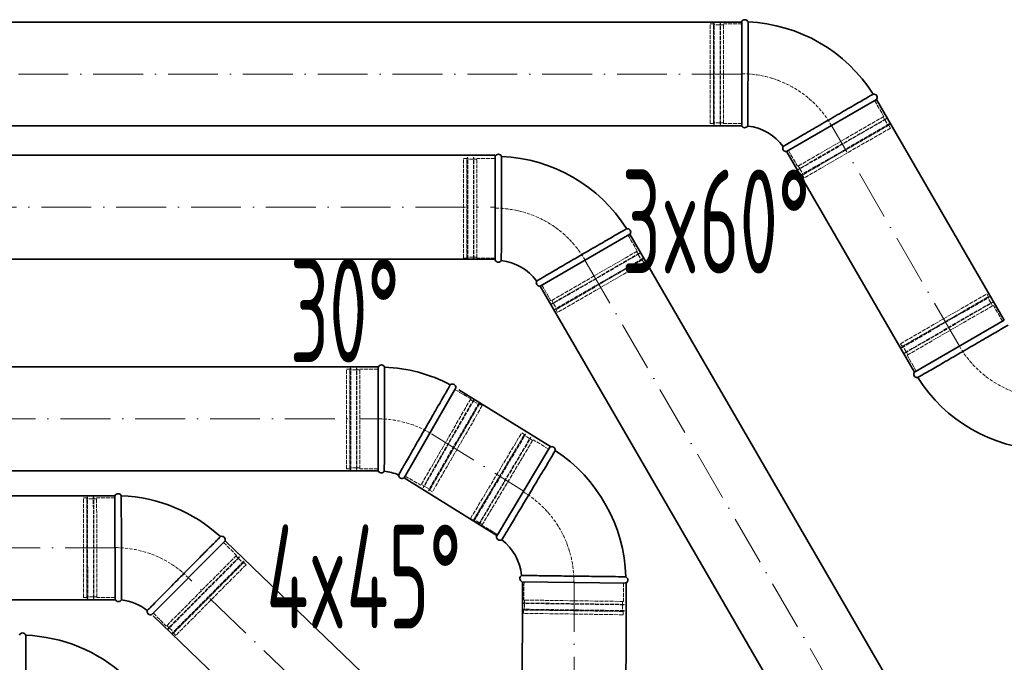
# Model space of a CAD drawing. Header units: millimetres. Extents: x -118717 to 8962, y 22910 to 145283.
# Tile 149 of 193: x -30493 to -29307, y 69663 to 70437. Entities that reach past the tile are written whole.
import ezdxf

# ---------------------------------------------------------------- set-up
doc = ezdxf.new("R2010")
doc.units = ezdxf.units.MM
doc.linetypes.add('ACAD_ISO02W100', pattern=[15, 12, -3])
doc.linetypes.add('ACAD_ISO10W100', pattern=[18, 12, -3, 0, -3])
for name, color, linetype, lineweight in [('VZT_01 SUP (PŘÍVOD) - OBRYS', 5, 'Continuous', 35), ('VZT_02 SUP (PŘÍVOD) - OSA', 5, 'ACAD_ISO10W100', 5), ('VZT_05 ETA (ODVOD) - OBRYS', 6, 'Continuous', 35), ('VZT_06 ETA (ODVOD) - OSA', 6, 'ACAD_ISO10W100', 5), ('VZT_60_KOTY - DIMENZE', 7, 'Continuous', 5)]:
    doc.layers.add(name, color=color, linetype=linetype, lineweight=lineweight)
doc.layers.add('VZT_03 SUP (PŘÍVOD) - NETISK', color=8, linetype='ACAD_ISO02W100', lineweight=5, plot=False)
doc.layers.add('VZT_07 ETA (ODVOD) - NETISK', color=8, linetype='ACAD_ISO02W100', lineweight=5, plot=False)
doc.styles.add('EVORA_125', font='isocp.shx', dxfattribs={"width": 0.6, "height": 125})

msp = doc.modelspace()

# ---------------------------------------------------------------- linework, layer by layer
at = {"layer": 'VZT_01 SUP (PŘÍVOD) - OBRYS'}
for p, q in [((-29920.3, 70147.6), (-29920.3, 70272.6)), ((-29757.9, 70178.8), (-29866.1, 70116.3)), ((-30061.2, 69893.9), (-30061.2, 70018.9)), ((-29967.4, 69993.7), (-30029.9, 69885.5)), ((-29918.5, 69814.9), (-29854.4, 69922.3)), ((-29763, 69758.6), (-29888, 69760.4))]:
    msp.add_line(p, q, dxfattribs=at)
for points in [[(-29920.3, 70273.8), (-30917.1, 70273.8)], [(-29339.1, 69456.1), (-29758, 70179)], [(-29920.3, 70148.8), (-30917.1, 70148.8)], [(-29447.2, 69393.5), (-29866.1, 70116.3)], [(-30061.2, 70018.9), (-30713.9, 70018.9)], [(-29852.3, 69922.2), (-29964, 69991.6)], [(-30061.2, 69893.9), (-30713.9, 69893.9)], [(-29918.2, 69816), (-30029.9, 69885.4)], [(-29888.8, 69172.3), (-29887.5, 69760.3)], [(-29763.8, 69172), (-29762.5, 69760)]]:
    msp.add_lwpolyline(points, dxfattribs=at)
for centre, radius, start, end in [((-29916.4, 70270.9), 4.17, 21.1072, 156.5322), ((-29920.3, 70085.1), 187.5, 32.3607, 87.6393), ((-29761.2, 70181.3), 4.17, 323.4678, 98.8928), ((-29916.4, 70149.2), 4.17, 203.4678, 329.7019), ((-29920.3, 70085.1), 62.5, 36.8302, 83.1698), ((-29866.6, 70120.5), 4.17, 150.2981, 276.5322), ((-30057.3, 70017.2), 4.17, 21.1072, 156.5322), ((-30061.2, 69831.4), 187.5, 62.3607, 87.6393), ((-29971.6, 69994.2), 4.17, 353.4678, 128.8928), ((-29852, 69918.9), 4.17, 350.2793, 125.7044), ((-29950.5, 69761.3), 187.5, 1.5329, 56.8115), ((-30057.3, 69895.5), 4.17, 203.4678, 329.7019), ((-30061.2, 69831.4), 62.5, 66.8302, 83.1698), ((-30032.4, 69888.8), 4.17, 180.2981, 306.5322), ((-29914.3, 69814.4), 4.17, 172.64, 298.8741), ((-29950.5, 69761.3), 62.5, 6.0024, 52.3419), ((-29886.3, 69764.2), 4.17, 119.4703, 245.7044), ((-29764.6, 69762.4), 4.17, 292.64, 68.065)]:
    msp.add_arc(centre, radius, start, end, dxfattribs=at)
for points, knots in [([(-29912.8, 70147.1), (-29912.8, 70147.1), (-29912.8, 70148.7), (-29912.8, 70154.8), (-29912.8, 70159.3), (-29912.7, 70170.7), (-29912.7, 70177.5), (-29912.6, 70192.5), (-29912.6, 70200.6), (-29912.6, 70217), (-29912.6, 70225.1), (-29912.6, 70240.3), (-29912.6, 70247.2), (-29912.6, 70259), (-29912.6, 70263.7), (-29912.5, 70270.3), (-29912.5, 70272.1), (-29912.5, 70272.4), (-29912.5, 70272.4), (-29912.5, 70272.4)], [0, 0, 0, 0, 24.241649, 24.241649, 48.548455, 48.548455, 73.037485, 73.037485, 97.576449, 97.576449, 122.078893, 122.078893, 146.533806, 146.533806, 170.95436, 170.95436, 195.355919, 195.355919, 197.168215, 197.168215, 197.168215, 197.168215]), ([(-29870.2, 70122.5), (-29870.2, 70122.5), (-29870.2, 70122.6), (-29869.9, 70122.7), (-29869.6, 70122.9), (-29868.7, 70123.4), (-29868.1, 70123.8), (-29865.3, 70125.4), (-29862.6, 70127), (-29854.9, 70131.5), (-29849.6, 70134.6), (-29837.4, 70141.7), (-29830.6, 70145.6), (-29816.6, 70153.8), (-29809.5, 70157.9), (-29795.8, 70165.8), (-29789.3, 70169.6), (-29777.9, 70176.2), (-29773.1, 70179), (-29767, 70182.5), (-29765.1, 70183.5), (-29762.6, 70185), (-29761.9, 70185.4), (-29761.9, 70185.4)], [197.067977, 197.067977, 197.067977, 197.067977, 201.792196, 201.792196, 209.190204, 209.190204, 218.040239, 218.040239, 237.760854, 237.760854, 262.206108, 262.206108, 286.831239, 286.831239, 311.323072, 311.323072, 335.946087, 335.946087, 360.704397, 360.704397, 377.088273, 377.088273, 394.105327, 394.105327, 394.105327, 394.105327]), ([(-30053.7, 69893.4), (-30053.7, 69893.4), (-30053.7, 69894.8), (-30053.7, 69900.4), (-30053.6, 69904.7), (-30053.6, 69915.8), (-30053.6, 69922.5), (-30053.5, 69937.4), (-30053.5, 69945.4), (-30053.5, 69961.8), (-30053.5, 69969.9), (-30053.5, 69985.2), (-30053.5, 69992.3), (-30053.4, 70004.3), (-30053.4, 70009.2), (-30053.4, 70014.7), (-30053.4, 70016.2), (-30053.4, 70018.2), (-30053.4, 70018.7), (-30053.4, 70018.7)], [197.169832, 197.169832, 197.169832, 197.169832, 219.953018, 219.953018, 244.236959, 244.236959, 268.720867, 268.720867, 293.267785, 293.267785, 317.778333, 317.778333, 342.238473, 342.238473, 366.661909, 366.661909, 380.474614, 380.474614, 394.287036, 394.287036, 394.287036, 394.287036]), ([(-29974.2, 69997.5), (-29974.2, 69997.5), (-29975, 69996.1), (-29978.1, 69990.7), (-29980.3, 69986.8), (-29986, 69976.9), (-29989.4, 69971), (-29996.9, 69958), (-30000.9, 69951), (-30009, 69936.9), (-30013.1, 69929.9), (-30020.7, 69916.7), (-30024.1, 69910.6), (-30030, 69900.4), (-30032.3, 69896.3), (-30035.6, 69890.5), (-30036.5, 69889), (-30036.6, 69888.8), (-30036.6, 69888.8), (-30036.6, 69888.8)], [0, 0, 0, 0, 24.396142, 24.396142, 48.799904, 48.799904, 73.223471, 73.223471, 97.679293, 97.679293, 122.177651, 122.177651, 146.719707, 146.719707, 171.27206, 171.27206, 195.711875, 195.711875, 197.169845, 197.169845, 197.169845, 197.169845]), ([(-29912.3, 69810.7), (-29912.3, 69810.7), (-29911.5, 69812.1), (-29908.3, 69817.3), (-29906, 69821.2), (-29900.1, 69830.9), (-29896.6, 69836.8), (-29888.9, 69849.6), (-29884.7, 69856.6), (-29876.3, 69870.6), (-29872.2, 69877.6), (-29864.4, 69890.6), (-29860.8, 69896.5), (-29854.8, 69906.7), (-29852.3, 69910.7), (-29848.9, 69916.4), (-29848, 69918), (-29847.9, 69918.2), (-29847.9, 69918.2), (-29847.9, 69918.2)], [0, 0, 0, 0, 24.241649, 24.241649, 48.548455, 48.548455, 73.037485, 73.037485, 97.576449, 97.576449, 122.078893, 122.078893, 146.533806, 146.533806, 170.95436, 170.95436, 195.355919, 195.355919, 197.168215, 197.168215, 197.168215, 197.168215]), ([(-29888.3, 69767.8), (-29888.3, 69767.8), (-29888.3, 69767.8), (-29888, 69767.8), (-29887.6, 69767.8), (-29886.6, 69767.8), (-29885.8, 69767.8), (-29882.7, 69767.8), (-29879.5, 69767.7), (-29870.6, 69767.7), (-29864.4, 69767.6), (-29850.3, 69767.4), (-29842.5, 69767.3), (-29826.3, 69767.1), (-29818.1, 69767), (-29802.2, 69766.8), (-29794.7, 69766.7), (-29781.5, 69766.5), (-29776, 69766.5), (-29769, 69766.4), (-29766.8, 69766.3), (-29763.8, 69766.3), (-29763.1, 69766.3), (-29763.1, 69766.3)], [197.067977, 197.067977, 197.067977, 197.067977, 201.792196, 201.792196, 209.190204, 209.190204, 218.040239, 218.040239, 237.760854, 237.760854, 262.206108, 262.206108, 286.831239, 286.831239, 311.323072, 311.323072, 335.946087, 335.946087, 360.704397, 360.704397, 377.088273, 377.088273, 394.105327, 394.105327, 394.105327, 394.105327])]:
    msp.add_open_spline(points, degree=3, knots=knots, dxfattribs=at)
at = {"layer": 'VZT_02 SUP (PŘÍVOD) - OSA', "ltscale": 5}
for points in [[(-30917.1, 70211.3), (-29920.3, 70211.3)], [(-29812.1, 70147.7), (-29393.2, 69424.8)], [(-30713.9, 69956.4), (-30061.2, 69956.4)], [(-29997, 69938.5), (-29885.3, 69869.1)], [(-29825, 69760.2), (-29826.3, 69172.2)]]:
    msp.add_lwpolyline(points, dxfattribs=at)
at = {"layer": 'VZT_02 SUP (PŘÍVOD) - OSA', "ltscale": 0.3}
for points in [[(-29920.3, 70210.1), (-29920.3, 70210.1, -0.267949), (-29812, 70147.6, -0.267949)], [(-30061.2, 69956.4), (-30061.2, 69956.4, -0.131652), (-29998.7, 69939.6, -0.131652)], [(-29886.4, 69868.6), (-29886.4, 69868.6, -0.267949), (-29825.5, 69759.5, -0.267949)]]:
    msp.add_lwpolyline(points, format="xyb", dxfattribs=at)
at = {"layer": 'VZT_03 SUP (PŘÍVOD) - NETISK', "ltscale": 0.4}
for p, q in [((-29958.3, 70150.1), (-29958.3, 70270.1)), ((-29954.3, 70270.1), (-29958.3, 70270.1)), ((-29954.3, 70150.1), (-29954.3, 70270.1)), ((-29953.8, 70149.1), (-29953.8, 70271.1)), ((-29953.3, 70271.1), (-29953.8, 70271.1)), ((-29953.3, 70149.1), (-29953.3, 70271.1)), ((-29946.3, 70149.1), (-29946.3, 70271.1)), ((-29945.8, 70271.1), (-29946.3, 70271.1)), ((-29945.8, 70149.1), (-29945.8, 70271.1)), ((-29942.3, 70150.1), (-29942.3, 70270.1)), ((-29920.3, 70270.1), (-29942.3, 70270.1)), ((-29953.8, 70269.1), (-29954.3, 70269.1)), ((-29946.3, 70269.1), (-29953.3, 70269.1)), ((-29942.3, 70269.1), (-29945.8, 70269.1)), ((-29760.1, 70177.6), (-29749.1, 70158.5)), ((-29953.8, 70151.1), (-29954.3, 70151.1)), ((-29946.3, 70151.1), (-29953.3, 70151.1)), ((-29942.3, 70151.1), (-29945.8, 70151.1)), ((-29749.1, 70158.5), (-29853, 70098.5)), ((-29746.4, 70156), (-29852.1, 70095)), ((-29746.2, 70155.5), (-29851.8, 70094.5)), ((-29749.9, 70158), (-29748.2, 70155)), ((-29747.9, 70154.5), (-29744.4, 70148.5)), ((-29746.4, 70156), (-29746.2, 70155.5)), ((-29954.3, 70150.1), (-29958.3, 70150.1)), ((-29953.3, 70149.1), (-29953.8, 70149.1)), ((-29945.8, 70149.1), (-29946.3, 70149.1)), ((-29920.3, 70150.1), (-29942.3, 70150.1)), ((-29742.7, 70149.5), (-29848.3, 70088.5)), ((-29742.4, 70149.1), (-29848.1, 70088.1)), ((-29743.1, 70148.1), (-29847, 70088.1)), ((-29741.1, 70144.7), (-29845, 70084.7)), ((-29744.2, 70148.1), (-29743.9, 70147.6)), ((-29743.1, 70148.1), (-29741.1, 70144.7)), ((-29742.7, 70149.5), (-29742.4, 70149.1)), ((-29864, 70117.6), (-29853, 70098.5)), ((-29852.1, 70099), (-29850.4, 70096)), ((-29852.1, 70095), (-29851.8, 70094.5)), ((-29850.1, 70095.5), (-29846.6, 70089.5)), ((-29848.3, 70088.5), (-29848.1, 70088.1)), ((-29847, 70088.1), (-29845, 70084.7)), ((-29846.4, 70089.1), (-29846.1, 70088.6)), ((-30099.2, 69896.4), (-30099.2, 70016.4)), ((-30095.2, 70016.4), (-30099.2, 70016.4)), ((-30095.2, 69896.4), (-30095.2, 70016.4)), ((-30094.7, 70015.4), (-30095.2, 70015.4)), ((-30094.7, 69895.4), (-30094.7, 70017.4)), ((-30094.2, 70017.4), (-30094.7, 70017.4)), ((-30094.2, 69895.4), (-30094.2, 70017.4)), ((-30087.2, 70015.4), (-30094.2, 70015.4)), ((-30087.2, 69895.4), (-30087.2, 70017.4)), ((-30086.7, 70017.4), (-30087.2, 70017.4)), ((-30086.7, 69895.4), (-30086.7, 70017.4)), ((-30083.2, 70015.4), (-30086.7, 70015.4)), ((-30083.2, 69896.4), (-30083.2, 70016.4)), ((-30061.2, 70016.4), (-30083.2, 70016.4)), ((-29968.7, 69991.6), (-29949.6, 69980.6)), ((-29949.6, 69980.6), (-30009.6, 69876.6)), ((-29946.1, 69979.7), (-30007.1, 69874)), ((-29945.6, 69979.4), (-30006.6, 69873.8)), ((-29939.6, 69975.9), (-30000.6, 69870.3)), ((-29939.1, 69975.7), (-30000.1, 69870)), ((-29939.2, 69974.6), (-29999.2, 69870.6)), ((-29950.1, 69979.7), (-29947.1, 69977.9)), ((-29946.6, 69977.7), (-29940.6, 69974.2)), ((-29946.1, 69979.7), (-29945.6, 69979.4)), ((-29940.1, 69973.9), (-29939.7, 69973.7)), ((-29939.6, 69975.9), (-29939.1, 69975.7)), ((-29939.2, 69974.6), (-29935.7, 69972.6)), ((-29935.7, 69972.6), (-29995.7, 69868.6)), ((-29949.8, 69836.6), (-29888.3, 69939.6)), ((-29946.5, 69833.4), (-29884, 69938.2)), ((-29946.4, 69834.5), (-29884.9, 69937.6)), ((-29946, 69833.1), (-29883.5, 69937.9)), ((-29884.9, 69937.6), (-29888.3, 69939.6)), ((-29883.5, 69937.9), (-29884, 69938.2)), ((-29940, 69829.5), (-29877.5, 69934.3)), ((-29939.6, 69829.3), (-29877.1, 69934.1)), ((-29936.1, 69828.4), (-29874.6, 69931.4)), ((-29885, 69936.4), (-29885.4, 69936.7)), ((-29878.5, 69932.6), (-29884.5, 69936.2)), ((-29875.1, 69930.5), (-29878.1, 69932.3)), ((-29877.1, 69934.1), (-29877.5, 69934.3)), ((-29855.7, 69920.1), (-29874.6, 69931.4)), ((-30095.2, 69896.4), (-30099.2, 69896.4)), ((-30094.7, 69897.4), (-30095.2, 69897.4)), ((-30094.2, 69895.4), (-30094.7, 69895.4)), ((-30087.2, 69897.4), (-30094.2, 69897.4)), ((-30086.7, 69895.4), (-30087.2, 69895.4)), ((-30083.2, 69897.4), (-30086.7, 69897.4)), ((-30061.2, 69896.4), (-30083.2, 69896.4)), ((-30028.7, 69887.6), (-30009.6, 69876.6)), ((-30009.1, 69877.5), (-30006.1, 69875.8)), ((-30007.1, 69874), (-30006.6, 69873.8)), ((-30005.6, 69875.5), (-29999.6, 69872)), ((-30000.6, 69870.3), (-30000.1, 69870)), ((-29999.2, 69870.6), (-29995.7, 69868.6)), ((-29999.1, 69871.8), (-29998.7, 69871.5)), ((-29946.4, 69834.5), (-29949.8, 69836.6)), ((-29946, 69833.1), (-29946.5, 69833.4)), ((-29945.4, 69835.1), (-29945.9, 69835.4)), ((-29939, 69831.3), (-29945, 69834.9)), ((-29935.6, 69829.2), (-29938.6, 69831)), ((-29939.6, 69829.3), (-29940, 69829.5)), ((-29917.2, 69817.1), (-29936.1, 69828.4)), ((-29885.5, 69760.3), (-29885.8, 69738.3)), ((-29765.5, 69758.6), (-29765.8, 69736.6)), ((-29765.8, 69736.6), (-29885.8, 69738.3)), ((-29884.8, 69738.3), (-29884.9, 69734.8)), ((-29766.8, 69736.6), (-29766.9, 69733.1)), ((-29765, 69725.6), (-29887, 69727.3)), ((-29887, 69727.3), (-29887, 69726.8)), ((-29765, 69725.1), (-29887, 69726.8)), ((-29764.9, 69733.1), (-29886.9, 69734.8)), ((-29886.9, 69734.8), (-29886.9, 69734.3)), ((-29764.9, 69732.6), (-29886.9, 69734.3)), ((-29886, 69726.3), (-29886.1, 69722.3)), ((-29766, 69724.6), (-29886, 69726.3)), ((-29884.9, 69734.3), (-29885, 69727.3)), ((-29885, 69726.8), (-29885, 69726.3)), ((-29766.9, 69732.6), (-29767, 69725.6)), ((-29767, 69725.1), (-29767, 69724.6)), ((-29766, 69724.6), (-29766.1, 69720.6)), ((-29765, 69725.6), (-29765, 69725.1)), ((-29764.9, 69733.1), (-29764.9, 69732.6)), ((-29766.1, 69720.6), (-29886.1, 69722.3))]:
    msp.add_line(p, q, dxfattribs=at)
at = {"layer": 'VZT_05 ETA (ODVOD) - OBRYS'}
for p, q in [((-29623.4, 70309.5), (-29623.4, 70434.5)), ((-29461, 70340.8), (-29569.3, 70278.3)), ((-29415.4, 70012.8), (-29307.2, 70075.3)), ((-30377.8, 69738.9), (-30378.1, 69863.9)), ((-30245.4, 69809.4), (-30333.5, 69720.7))]:
    msp.add_line(p, q, dxfattribs=at)
for points in [[(-31128.4, 70434.1), (-29623.4, 70434.1)], [(-29461, 70340.8), (-29307.2, 70075.4)], [(-31128.4, 70309.1), (-29623.4, 70309.1)], [(-29569.2, 70278.1), (-29415.4, 70012.7)], [(-30713.9, 69863.6), (-30378.1, 69863.6)], [(-30245.4, 69809.4), (-29982.3, 69556.2)], [(-30713.9, 69738.6), (-30378.1, 69738.6)], [(-30332.1, 69719.3), (-30069, 69466.1)]]:
    msp.add_lwpolyline(points, dxfattribs=at)
for centre, radius, start, end in [((-29619.6, 70432.9), 4.17, 21.1072, 156.5322), ((-29623.4, 70247), 187.5, 32.3607, 87.6393), ((-29464.4, 70343.3), 4.17, 323.4678, 98.8928), ((-29619.6, 70311.2), 4.17, 203.4678, 329.7019), ((-29623.4, 70247), 62.5, 36.8302, 83.1698), ((-29569.8, 70282.4), 4.17, 150.2981, 276.5322), ((-29412.1, 70010.3), 4.17, 143.4678, 278.8928), ((-29253, 70106.5), 187.5, 212.3607, 267.6393), ((-30374.3, 69862.2), 4.17, 21.2743, 156.6993), ((-30377.6, 69676.4), 187.5, 47.5278, 87.8065), ((-30249.3, 69810.9), 4.17, 338.635, 114.06), ((-30373.9, 69740.6), 4.17, 203.635, 329.8691), ((-30377.6, 69676.4), 62.5, 51.9974, 83.3369), ((-30335.1, 69724.6), 4.17, 165.4652, 291.6993), ((-30489.3, 69694.5), 4.17, 21.2743, 156.6993), ((-30492.6, 69508.6), 187.5, 47.5278, 87.8065)]:
    msp.add_arc(centre, radius, start, end, dxfattribs=at)
for points, knots in [([(-29616, 70309.1), (-29616, 70309.1), (-29616, 70310.7), (-29615.9, 70316.8), (-29615.9, 70321.3), (-29615.8, 70332.7), (-29615.8, 70339.5), (-29615.8, 70354.5), (-29615.8, 70362.6), (-29615.7, 70378.9), (-29615.7, 70387), (-29615.7, 70402.2), (-29615.7, 70409.2), (-29615.7, 70421), (-29615.7, 70425.7), (-29615.7, 70432.3), (-29615.7, 70434.1), (-29615.7, 70434.4), (-29615.7, 70434.4), (-29615.7, 70434.4)], [0, 0, 0, 0, 24.241649, 24.241649, 48.548455, 48.548455, 73.037485, 73.037485, 97.576449, 97.576449, 122.078893, 122.078893, 146.533806, 146.533806, 170.95436, 170.95436, 195.355919, 195.355919, 197.168215, 197.168215, 197.168215, 197.168215]), ([(-29573.4, 70284.5), (-29573.4, 70284.5), (-29573.3, 70284.5), (-29573.1, 70284.7), (-29572.8, 70284.9), (-29571.9, 70285.4), (-29571.2, 70285.8), (-29568.5, 70287.4), (-29565.8, 70289), (-29558.1, 70293.5), (-29552.7, 70296.6), (-29540.5, 70303.7), (-29533.8, 70307.6), (-29519.7, 70315.7), (-29512.6, 70319.9), (-29498.9, 70327.8), (-29492.4, 70331.6), (-29481, 70338.2), (-29476.2, 70340.9), (-29470.1, 70344.4), (-29468.3, 70345.5), (-29465.7, 70347), (-29465, 70347.4), (-29465, 70347.4)], [197.067977, 197.067977, 197.067977, 197.067977, 201.792196, 201.792196, 209.190204, 209.190204, 218.040239, 218.040239, 237.760854, 237.760854, 262.206108, 262.206108, 286.831239, 286.831239, 311.323072, 311.323072, 335.946087, 335.946087, 360.704397, 360.704397, 377.088273, 377.088273, 394.105327, 394.105327, 394.105327, 394.105327]), ([(-29303.1, 70069.1), (-29303.1, 70069.1), (-29303.1, 70069), (-29303.4, 70068.9), (-29303.7, 70068.7), (-29304.6, 70068.2), (-29305.2, 70067.8), (-29308, 70066.2), (-29310.7, 70064.6), (-29318.4, 70060.1), (-29323.7, 70057), (-29335.9, 70049.9), (-29342.7, 70046), (-29356.7, 70037.8), (-29363.8, 70033.7), (-29377.5, 70025.8), (-29384, 70022), (-29395.4, 70015.4), (-29400.3, 70012.6), (-29406.3, 70009.1), (-29408.2, 70008.1), (-29410.7, 70006.6), (-29411.4, 70006.2), (-29411.4, 70006.2)], [197.067977, 197.067977, 197.067977, 197.067977, 201.792196, 201.792196, 209.190204, 209.190204, 218.040239, 218.040239, 237.760854, 237.760854, 262.206108, 262.206108, 286.831239, 286.831239, 311.323072, 311.323072, 335.946087, 335.946087, 360.704397, 360.704397, 377.088273, 377.088273, 394.105327, 394.105327, 394.105327, 394.105327]), ([(-30370.4, 69863.8), (-30370.4, 69863.8), (-30370.4, 69862.2), (-30370.4, 69856), (-30370.4, 69851.5), (-30370.4, 69840.1), (-30370.3, 69833.3), (-30370.3, 69818.3), (-30370.3, 69810.3), (-30370.3, 69794.1), (-30370.3, 69786), (-30370.3, 69770.9), (-30370.3, 69764), (-30370.3, 69752.1), (-30370.3, 69747.3), (-30370.3, 69740.6), (-30370.3, 69738.7), (-30370.3, 69738.5), (-30370.3, 69738.5), (-30370.3, 69738.5)], [0, 0, 0, 0, 24.392784, 24.392784, 48.777002, 48.777002, 73.152705, 73.152705, 97.508329, 97.508329, 121.831482, 121.831482, 146.180287, 146.180287, 170.775455, 170.775455, 195.53354, 195.53354, 197.168564, 197.168564, 197.168564, 197.168564]), ([(-30339.1, 69725.6), (-30339.1, 69725.6), (-30339.1, 69725.7), (-30338.9, 69725.9), (-30338.6, 69726.1), (-30337.9, 69726.9), (-30337.3, 69727.4), (-30335.1, 69729.7), (-30332.9, 69731.9), (-30326.7, 69738.3), (-30322.3, 69742.7), (-30312.4, 69752.7), (-30306.9, 69758.3), (-30295.5, 69769.8), (-30289.7, 69775.7), (-30278.5, 69786.9), (-30273.3, 69792.2), (-30264, 69801.6), (-30260.1, 69805.5), (-30255.2, 69810.5), (-30253.6, 69812), (-30251.5, 69814.1), (-30251, 69814.7), (-30251, 69814.7)], [197.067977, 197.067977, 197.067977, 197.067977, 201.792196, 201.792196, 209.190204, 209.190204, 218.040239, 218.040239, 237.760854, 237.760854, 262.206108, 262.206108, 286.831239, 286.831239, 311.323072, 311.323072, 335.946087, 335.946087, 360.704397, 360.704397, 377.088273, 377.088273, 394.105327, 394.105327, 394.105327, 394.105327]), ([(-30485.4, 69696), (-30485.4, 69696), (-30485.4, 69694.4), (-30485.4, 69688.2), (-30485.4, 69683.7), (-30485.3, 69672.3), (-30485.3, 69665.5), (-30485.3, 69650.6), (-30485.3, 69642.6), (-30485.3, 69626.3), (-30485.2, 69618.3), (-30485.2, 69603.2), (-30485.2, 69596.2), (-30485.3, 69584.4), (-30485.3, 69579.6), (-30485.3, 69572.8), (-30485.3, 69571), (-30485.3, 69570.7), (-30485.3, 69570.7), (-30485.3, 69570.7)], [0, 0, 0, 0, 24.392784, 24.392784, 48.777002, 48.777002, 73.152705, 73.152705, 97.508329, 97.508329, 121.831482, 121.831482, 146.180287, 146.180287, 170.775455, 170.775455, 195.53354, 195.53354, 197.168564, 197.168564, 197.168564, 197.168564])]:
    msp.add_open_spline(points, degree=3, knots=knots, dxfattribs=at)
at = {"layer": 'VZT_06 ETA (ODVOD) - OSA', "ltscale": 5}
for points in [[(-29623.4, 70371.6), (-31128.4, 70371.6)], [(-29361.3, 70044), (-29515.1, 70309.5)], [(-30378.1, 69801.1), (-30713.9, 69801.1)], [(-30025.7, 69511.1), (-30288.7, 69764.3)]]:
    msp.add_lwpolyline(points, dxfattribs=at)
at = {"layer": 'VZT_06 ETA (ODVOD) - OSA', "ltscale": 0.3}
for points in [[(-29623.4, 70372), (-29623.4, 70372, -0.267949), (-29515.2, 70309.5, -0.267949)], [(-29253, 69981.5), (-29253, 69981.5, -0.267949), (-29361.3, 70044, -0.267949)], [(-30378, 69801.4), (-30378, 69801.4, -0.198912), (-30289.5, 69765, -0.198912)]]:
    msp.add_lwpolyline(points, format="xyb", dxfattribs=at)
at = {"layer": 'VZT_07 ETA (ODVOD) - NETISK', "ltscale": 0.4}
for p, q in [((-29661.4, 70312), (-29661.4, 70432)), ((-29657.4, 70432), (-29661.4, 70432)), ((-29657.4, 70312), (-29657.4, 70432)), ((-29656.9, 70431), (-29657.4, 70431)), ((-29656.9, 70311), (-29656.9, 70433)), ((-29656.4, 70433), (-29656.9, 70433)), ((-29656.4, 70311), (-29656.4, 70433)), ((-29649.4, 70431), (-29656.4, 70431)), ((-29649.4, 70311), (-29649.4, 70433)), ((-29648.9, 70433), (-29649.4, 70433)), ((-29648.9, 70311), (-29648.9, 70433)), ((-29645.4, 70431), (-29648.9, 70431)), ((-29645.4, 70312), (-29645.4, 70432)), ((-29623.4, 70432), (-29645.4, 70432)), ((-29463.2, 70339.5), (-29452.2, 70320.5)), ((-29452.2, 70320.5), (-29556.1, 70260.5)), ((-29449.6, 70318), (-29555.2, 70257)), ((-29449.3, 70317.5), (-29555, 70256.5)), ((-29453.1, 70320), (-29451.3, 70317)), ((-29449.6, 70318), (-29449.3, 70317.5)), ((-29657.4, 70312), (-29661.4, 70312)), ((-29656.9, 70313), (-29657.4, 70313)), ((-29656.4, 70311), (-29656.9, 70311)), ((-29649.4, 70313), (-29656.4, 70313)), ((-29648.9, 70311), (-29649.4, 70311)), ((-29645.4, 70313), (-29648.9, 70313)), ((-29623.4, 70312), (-29645.4, 70312)), ((-29445.8, 70311.5), (-29551.5, 70250.5)), ((-29445.6, 70311), (-29551.2, 70250)), ((-29446.2, 70310.1), (-29550.1, 70250.1)), ((-29444.2, 70306.6), (-29548.1, 70246.6)), ((-29451.1, 70316.5), (-29447.6, 70310.5)), ((-29447.3, 70310), (-29447.1, 70309.6)), ((-29446.2, 70310.1), (-29444.2, 70306.6)), ((-29445.8, 70311.5), (-29445.6, 70311)), ((-29567.1, 70279.5), (-29556.1, 70260.5)), ((-29555.2, 70261), (-29553.5, 70258)), ((-29555.2, 70257), (-29555, 70256.5)), ((-29553.2, 70257.5), (-29549.7, 70251.5)), ((-29551.5, 70250.5), (-29551.2, 70250)), ((-29550.1, 70250.1), (-29548.1, 70246.6)), ((-29549.5, 70251), (-29549.2, 70250.6)), ((-29432.2, 70046.9), (-29328.3, 70106.9)), ((-29430.9, 70042.5), (-29325.2, 70103.5)), ((-29430.2, 70043.5), (-29326.3, 70103.5)), ((-29326.3, 70103.5), (-29328.3, 70106.9)), ((-29325, 70103.1), (-29325.2, 70103.5)), ((-29430.6, 70042.1), (-29325, 70103.1)), ((-29427.1, 70036.1), (-29321.5, 70097.1)), ((-29426.9, 70035.6), (-29321.2, 70096.6)), ((-29424.2, 70033.1), (-29320.3, 70093.1)), ((-29326.9, 70102.5), (-29327.2, 70103)), ((-29323.2, 70096.1), (-29326.7, 70102.1)), ((-29321.2, 70092.6), (-29322.9, 70095.6)), ((-29321.2, 70096.6), (-29321.5, 70097.1)), ((-29309.3, 70074), (-29320.3, 70093.1)), ((-29430.2, 70043.5), (-29432.2, 70046.9)), ((-29430.6, 70042.1), (-29430.9, 70042.5)), ((-29429.1, 70043.5), (-29429.4, 70044)), ((-29425.4, 70037.1), (-29428.9, 70043.1)), ((-29426.9, 70035.6), (-29427.1, 70036.1)), ((-29423.4, 70033.6), (-29425.1, 70036.6)), ((-29413.2, 70014), (-29424.2, 70033.1)), ((-30415.8, 69741.3), (-30416.1, 69861.3)), ((-30412.1, 69861.3), (-30416.1, 69861.3)), ((-30411.8, 69741.3), (-30412.1, 69861.3)), ((-30411.6, 69860.3), (-30412.1, 69860.3)), ((-30411.3, 69740.3), (-30411.6, 69862.3)), ((-30411.1, 69862.3), (-30411.6, 69862.3)), ((-30410.8, 69740.3), (-30411.1, 69862.3)), ((-30404.1, 69860.3), (-30411.1, 69860.3)), ((-30403.8, 69740.3), (-30404.1, 69862.3)), ((-30403.6, 69862.3), (-30404.1, 69862.3)), ((-30403.3, 69740.3), (-30403.6, 69862.3)), ((-30400.1, 69860.3), (-30403.6, 69860.3)), ((-30378.1, 69861.4), (-30400.1, 69861.3)), ((-30399.8, 69741.3), (-30400.1, 69861.3)), ((-30247.2, 69807.6), (-30231.6, 69792.1)), ((-30231.6, 69792.1), (-30316.2, 69707)), ((-30228.4, 69790.3), (-30314.4, 69703.8)), ((-30228, 69790), (-30314, 69703.4)), ((-30223, 69785), (-30309.1, 69698.5)), ((-30222.7, 69784.7), (-30308.7, 69698.2)), ((-30223, 69783.6), (-30307.7, 69698.5)), ((-30232.3, 69791.4), (-30229.8, 69788.9)), ((-30229.4, 69788.5), (-30224.5, 69783.6)), ((-30228.4, 69790.3), (-30228, 69790)), ((-30223, 69785), (-30222.7, 69784.7)), ((-30223, 69783.6), (-30220.2, 69780.8)), ((-30220.2, 69780.8), (-30304.8, 69695.7)), ((-30224.1, 69783.3), (-30223.8, 69782.9)), ((-30411.8, 69741.3), (-30415.8, 69741.3)), ((-30411.3, 69742.3), (-30411.8, 69742.3)), ((-30410.8, 69740.3), (-30411.3, 69740.3)), ((-30403.8, 69742.3), (-30410.8, 69742.3)), ((-30403.3, 69740.3), (-30403.8, 69740.3)), ((-30399.8, 69742.3), (-30403.3, 69742.3)), ((-30377.8, 69741.4), (-30399.8, 69741.3)), ((-30331.8, 69722.5), (-30316.2, 69707)), ((-30315.5, 69707.7), (-30313, 69705.2)), ((-30314.4, 69703.8), (-30314, 69703.4)), ((-30312.6, 69704.9), (-30307.7, 69699.9)), ((-30309.1, 69698.5), (-30308.7, 69698.2)), ((-30307.7, 69698.5), (-30304.8, 69695.7)), ((-30307.3, 69699.6), (-30306.9, 69699.2))]:
    msp.add_line(p, q, dxfattribs=at)

# ---------------------------------------------------------------- texts
at = {"layer": 'VZT_60_KOTY - DIMENZE', "style": 'EVORA_125', "width": 0.6}
for s, p in [('3x60°', (-29767.9, 70131.6)), ('30°', (-30167.5, 70024.4)), ('4x45°', (-30195.7, 69704.1))]:
    msp.add_text(s, height=125, dxfattribs=at).set_placement(p)

doc.saveas('drawing.dxf')
